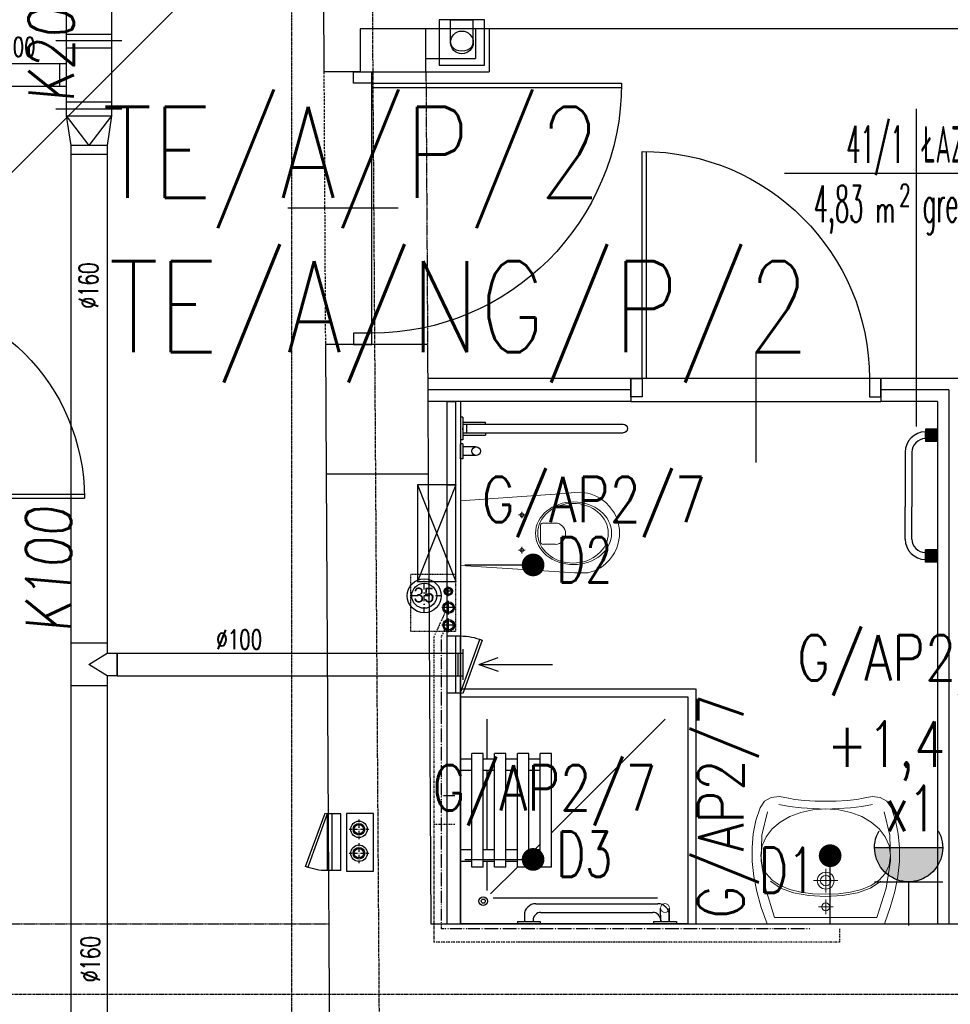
# Model space of a CAD drawing. Header units: inches. Extents: x -145354 to -97635, y 38777 to 78670.
# Tile 98 of 231: x -139134 to -138725, y 48982 to 49416. Entities that reach past the tile are written whole.
import ezdxf
from ezdxf.enums import TextEntityAlignment as Align

# ---------------------------------------------------------------- set-up
doc = ezdxf.new("R2010")
doc.units = ezdxf.units.IN
doc.header["$MEASUREMENT"] = 0
for name, pattern in [('00-inst$0$DASHDOT', [1, 0.5, -0.25, 0, -0.25]), ('CENTER', [2, 1.25, -0.25, 0.25, -0.25]), ('DASHDOT', [1, 0.5, -0.25, 0, -0.25]), ('DASHED', [0.75, 0.5, -0.25]), ('DASHED2', [0.375, 0.25, -0.125]), ('DIVIDE', [31.75, 12.7, -6.35, 0, -6.35, 0, -6.35])]:
    doc.linetypes.add(name, pattern=pattern)
doc.layers.get('0').update_dxf_attribs({"color": 101})
for name, color, linetype in [('Drz---drzwi', 5, 'Continuous'), ('E-OPIS_POM', 6, 'Continuous'), ('E35', 6, 'Continuous'), ('E50', 3, 'Continuous'), ('E90_kor', 6, 'Continuous'), ('Ins-kan', 54, 'Continuous'), ('Ins-went', 141, 'Continuous'), ('Ins-went-opis', 141, 'Continuous'), ('Ins-wod', 152, 'Continuous'), ('Mco-piony', 10, 'Continuous'), ('Mw-cr-rury', 160, 'DIVIDE'), ('Mw-wc-rury', 160, 'DASHDOT'), ('Mwk-odnośniki', 8, 'Continuous'), ('Os-osie glowne', 8, 'CENTER'), ('piony_K_nr', 240, 'Continuous'), ('Sc-cegla pelna', 32, 'Continuous'), ('Sc-gazobeton', 45, 'Continuous'), ('Sc-gk', 120, 'Continuous'), ('Sc-gk-hatch', 8, 'Continuous'), ('Sc-nad', 5, 'DASHED2'), ('Sc-nadproza kon', 5, 'DASHED2'), ('stelaż_wc', 64, 'Continuous'), ('Suf-widok', 8, 'Continuous'), ('W-otwor-strop', 126, 'Continuous'), ('Wyp-grzejniki', 56, 'Continuous'), ('Wyp-meble', 155, 'Continuous'), ('Wyp-sanitar', 131, 'Continuous')]:
    doc.layers.add(name, color=color, linetype=linetype)
doc.styles.add('KA wymiar', font='romans.shx', dxfattribs={"width": 0.6})
doc.styles.add('ROMANS', font='romans', dxfattribs={"width": 0.85})
doc.styles.add('tab-bud$0$ROMANS', font='romans', dxfattribs={"width": 0.7})
doc.styles.add('TYTUL2', font='ARIAL.TTF')
doc.linetypes.add('BATTING', pattern='A,0.0001,-0.1,[134,ltypeshp.shx,S=0.1,R=0,X=-0.1,Y=0],-0.2,[134,ltypeshp.shx,S=0.1,R=180,X=0.1,Y=0],-0.1', length=0.4001)

# ---------------------------------------------------------------- blocks, each defined once
blk = doc.blocks.new('pow')
for p, q in [((0, 0.5229), (0, -0.5229)), ((-1.0753, 0), (1.7797, 0))]:
    blk.add_line(p, q)
at = {"style": 'KA wymiar', "width": 0.6}
for s, height, p in [('2', 0.18, (-0.1392, -0.2698)), ('m', 0.21, (-0.3332, -0.401))]:
    blk.add_text(s, height=height, dxfattribs=at).set_placement(p)
at = {"style": 'KA wymiar'}
for tag, width, p in [('01', 0.7, (-0.1311, 0.0844)), ('000.00', 0.6, (-0.3636, -0.401))]:
    blk.add_attdef(tag, text='', height=0.3, dxfattribs=dict(at, width=width)).set_placement(p, align=Align.RIGHT)
blk.add_attdef('POMIESZCZENIE', (0.0709, 0.0844), '', height=0.3, dxfattribs=at)
at = {"style": 'KA wymiar', "width": 0.8}
blk.add_attdef('POSADZKA', (0.0709, -0.401), '', height=0.3, dxfattribs=at)
blk = doc.blocks.new('G1')
at = {"layer": 'E35'}
blk.add_hatch(color=256, dxfattribs=at).paths.add_polyline_path([(10, 22.85), (-10, 22.85, 1)])
for p, q in [((-10, 22.85), (10, 22.85)), ((10, 12.85), (-10, 12.85))]:
    blk.add_line(p, q, dxfattribs=at)
blk.add_arc((0, 22.85), 10, 150, 30, dxfattribs=at)
at = {"layer": 'E50'}
blk.add_line((0, 12.85), (0, 0), dxfattribs=at)
blk = doc.blocks.new('_0630_BRODZIK_NIEPELNOSPRAWNI')
for p, q in [((27.51, -5), (27.51, 0)), ((32.51, -5), (32.51, 0)), ((67.51, -5), (67.51, 0)), ((72.51, -5), (72.51, 0)), ((25.01, -10), (25.01, -5)), ((25.01, -5), (75.01, -5)), ((75.01, -10), (75.01, -5)), ((27.51, -11.56), (14.61, -11.56)), ((25.01, -10), (75.01, -10)), ((27.51, -15), (27.51, -10)), ((32.51, -15), (32.51, -10)), ((67.51, -11.56), (32.51, -11.56)), ((67.51, -15), (67.51, -10)), ((72.51, -15), (72.51, -10)), ((90.03, -11.56), (72.51, -11.56)), ((11.25, -86.65), (11.25, -14.3)), ((25.01, -25.01), (13.26, -13.26)), ((25.01, -20), (25.01, -15)), ((25.01, -15), (75.01, -15)), ((75.01, -20), (75.01, -15)), ((25.01, -20), (75.01, -20)), ((27.51, -25), (27.51, -20)), ((32.51, -25), (32.51, -20)), ((67.51, -25), (67.51, -20)), ((72.51, -25), (72.51, -20)), ((1.05, -25), (0.05, -25)), ((1.05, -25), (1.05, -35)), ((25.01, -30), (25.01, -25)), ((25.01, -25), (75.01, -25)), ((75.01, -30), (75.01, -25)), ((3.85, -28.1), (1.05, -28.1)), ((25.01, -30), (75.01, -30)), ((27.51, -35), (27.51, -30)), ((32.51, -35), (32.51, -30)), ((32.51, -35), (32.51, -30)), ((67.51, -35), (67.51, -30)), ((72.51, -35), (72.51, -30)), ((1.55, -31.9), (1.05, -31.9)), ((8.85, -33.1), (8.85, -86.9)), ((32.51, -32.51), (32.51, -32.5)), ((35, -35), (32.51, -32.51)), ((1.05, -35), (0.05, -35)), ((5.05, -35.4), (5.05, -84.6)), ((25.01, -40), (25.01, -35)), ((25.01, -35), (75.01, -35)), ((75.01, -40), (75.01, -35)), ((25.01, -40), (75.01, -40)), ((90.03, -90.03), (40, -40)), ((1.05, -85), (0.05, -85)), ((1.05, -85), (1.05, -95)), ((1.05, -88.1), (6.95, -88.08)), ((1.55, -88.1), (1.05, -88.1)), ((1.05, -91.9), (6.95, -91.93)), ((3.85, -91.9), (1.05, -91.9))]:
    blk.add_line(p, q)
blk.add_lwpolyline([(0, 0), (100, 0), (100, -100), (0, -100)], close=True)
at = {"linetype": 'DASHED', "ltscale": 0.5}
blk.add_lwpolyline([(103.5, 0), (103.5, -103.5), (0, -103.5)], dxfattribs=at)
for points in [[(100, 0), (103.5, 0)], [(1.05, -95), (0.05, -95)], [(0, -100), (0, -103.5)]]:
    blk.add_lwpolyline(points)
at = {"const_width": 0.35}
blk.add_lwpolyline([(6.95, -88.08, 1), (6.95, -91.93, 1)], format="xyb", close=True, dxfattribs=at)
for radius in [1.9, 0.901]:
    blk.add_circle((10, -10), radius)
for centre, radius, start, end in [((3.85, -33.1), 5, 0, 90), ((1.55, -35.4), 3.5, 0, 90), ((1.55, -84.6), 3.5, 270, 0), ((3.85, -86.9), 5, 270, 0)]:
    blk.add_arc(centre, radius, start, end)
blk = doc.blocks.new('_0630_UMYWALKA_NIEPEŁNOSPRAWNY')
at = {"lineweight": 0}
for points in [[(0, -54.01), (4.6, -54.04), (9.42, -54.29), (13.64, -54.72), (16.46, -55.28), (20.4, -56.01), (23.99, -55.58), (26.93, -53.97), (28.88, -51.12), (30.72, -45.51), (31.92, -39.69), (32.47, -33.64), (32.39, -27.38), (31.68, -20.89), (30.35, -14.17), (28.39, -7.2), (25.81, 0), (0, 0), (-25.81, 0), (-28.39, -7.2), (-30.35, -14.17), (-31.68, -20.89), (-32.39, -27.38), (-32.47, -33.64), (-31.92, -39.69), (-30.72, -45.51), (-28.88, -51.12), (-26.93, -53.97), (-23.99, -55.58), (-20.4, -56.01), (-16.46, -55.28), (-13.64, -54.72), (-9.42, -54.29), (-4.6, -54.04), (0, -54.01)], [(0, -5.72), (0.68, -5.86), (1.24, -6.24), (1.61, -6.8), (1.75, -7.48), (1.61, -8.16), (1.24, -8.71), (0.68, -9.09), (0, -9.23), (-0.68, -9.09), (-1.24, -8.71), (-1.61, -8.16), (-1.75, -7.48), (-1.61, -6.8), (-1.24, -6.24), (-0.68, -5.86), (0, -5.72)], [(0, -15.26), (1.46, -15.56), (2.65, -16.36), (3.46, -17.56), (3.75, -19.01), (3.46, -20.47), (2.65, -21.66), (1.46, -22.47), (0, -22.76), (-1.46, -22.47), (-2.65, -21.66), (-3.46, -20.47), (-3.75, -19.01), (-3.46, -17.56), (-2.65, -16.36), (-1.46, -15.56), (0, -15.26)], [(0, -16.71), (0.89, -16.89), (1.63, -17.39), (2.12, -18.12), (2.3, -19.01), (2.12, -19.91), (1.63, -20.64), (0.89, -21.13), (0, -21.31), (-0.89, -21.13), (-1.63, -20.64), (-2.12, -19.91), (-2.3, -19.01), (-2.12, -18.12), (-1.63, -17.39), (-0.89, -16.89), (0, -16.71)]]:
    blk.add_lwpolyline(points, close=True, dxfattribs=at)
for points in [[(25.67, -49.28), (28.14, -38.98), (28.45, -27.74), (26.59, -15.65), (22.51, -2.8), (0, -2.8), (-22.51, -2.8), (-26.59, -15.65), (-28.45, -27.74), (-28.14, -38.98), (-25.67, -49.28)], [(0, -10.73), (0, -4.22)], [(-3.25, -7.48), (3.25, -7.48)], [(-24.26, -18.74), (-19.75, -15.71), (-14.01, -13.63), (-7.31, -12.42), (0.07, -12.04), (7.44, -12.42), (14.14, -13.63), (19.88, -15.71), (24.39, -18.74)], [(-28.45, -30.14), (-27.86, -25.83), (-26.17, -22.22), (-23.51, -19.26), (-20, -16.92), (-15.76, -15.17), (-10.92, -13.96), (-5.6, -13.26), (0.07, -13.04), (5.74, -13.26), (11.05, -13.96), (15.89, -15.17), (20.13, -16.92), (23.64, -19.26), (26.3, -22.22), (27.99, -25.83), (28.58, -30.14)], [(0, -24.26), (0, -13.76)], [(5.34, -19.01), (-5.34, -19.01)], [(-28.45, -30.14), (-27.86, -34.42), (-26.18, -38.33), (-23.53, -41.81), (-20.04, -44.79), (-15.81, -47.22), (-10.99, -49.04), (-5.68, -50.17), (-0.02, -50.56), (5.66, -50.17), (10.98, -49.04), (15.83, -47.22), (20.09, -44.79), (23.61, -41.81), (26.29, -38.33), (27.99, -34.42), (28.58, -30.14)], [(20.64, -52.51), (15.94, -51.63), (10.86, -51.08), (5.51, -50.74), (0.02, -50.52), (-5.48, -50.74), (-10.83, -51.08), (-15.91, -51.63), (-20.61, -52.51)]]:
    blk.add_lwpolyline(points, dxfattribs=at)
at = {"lineweight": 0, "const_width": 0.282}
for points in [[(-0.13, -20.35), (-0.13, -20.35)], [(-0.07, -21.39), (-0.07, -21.39)]]:
    blk.add_lwpolyline(points, dxfattribs=at)
blk = doc.blocks.new('_0630_WC_NIEPEŁNOSPRAWNY')
at = {"lineweight": 0}
for p, q in [((-14.26, 0), (-17.49, -45.7)), ((-14.26, 0), (14.26, 0)), ((14.26, 0), (17.15, -45.7)), ((-8.01, -26.98), (-8.01, -25.54)), ((7.49, -26.98), (7.49, -25.54)), ((-8.01, -26.98), (-9.42, -26.98)), ((-8.01, -26.98), (-6.53, -26.98)), ((-8.01, -26.98), (-8.01, -28.41)), ((7.49, -26.98), (6.08, -26.98)), ((7.49, -26.98), (8.97, -26.98)), ((7.49, -26.98), (7.49, -28.41)), ((-4.44, -36.51), (-4.44, -41.77)), ((-3.5, -35.21), (4, -35.21)), ((4.94, -36.51), (4.94, -41.77)), ((-17.49, -45.7), (-17.82, -50.14)), ((17.15, -45.7), (17.52, -50.14)), ((-17.82, -50.14), (-17.77, -54.69)), ((17.52, -50.14), (17.47, -54.69)), ((-17.77, -54.69), (-17.51, -56.08)), ((-17.51, -56.08), (-17.12, -57.53)), ((17.51, -56.08), (17.12, -57.53)), ((17.47, -54.69), (17.51, -56.08)), ((-17.12, -57.53), (-16.6, -58.93)), ((-16.6, -58.93), (-15.97, -60.29)), ((-15.97, -60.29), (-15.22, -61.59)), ((15.97, -60.29), (15.22, -61.59)), ((16.6, -58.93), (15.97, -60.29)), ((17.12, -57.53), (16.6, -58.93)), ((-15.22, -61.59), (-14.37, -62.83)), ((-14.37, -62.83), (-13.41, -63.99)), ((-13.41, -63.99), (-11.77, -65.6)), ((13.41, -63.99), (11.77, -65.6)), ((14.37, -62.83), (13.41, -63.99)), ((15.22, -61.59), (14.37, -62.83)), ((-11.77, -65.6), (-10, -66.94)), ((-10, -66.94), (-8.71, -67.72)), ((-8.71, -67.72), (-6.54, -68.77)), ((-6.54, -68.77), (-5.07, -69.25)), ((-5.07, -69.25), (-3.02, -69.72)), ((5.07, -69.25), (3.02, -69.72)), ((6.54, -68.77), (5.07, -69.25)), ((8.71, -67.72), (6.54, -68.77)), ((10, -66.94), (8.71, -67.72)), ((11.77, -65.6), (10, -66.94)), ((-3.02, -69.72), (-1.52, -69.92)), ((-1.52, -69.92), (0, -70)), ((1.52, -69.92), (0, -70)), ((3.02, -69.72), (1.52, -69.92))]:
    blk.add_line(p, q, dxfattribs=at)
for centre, radius, start, end in [((-3.24, -36.39), 1.2, 102.2339, 185.8899), ((3.75, -36.39), 1.2, 354.1101, 77.7661), ((0.25, -41.54), 4.7, 182.8022, 357.1978)]:
    blk.add_arc(centre, radius, start, end, dxfattribs=at)
for centre in [(-8.01, -26.98), (7.49, -26.98)]:
    blk.add_ellipse(centre, major_axis=(0.599, 0.599), ratio=1, start_param=5.497787, end_param=11.780972, dxfattribs=at)
for centre, major_axis, ratio in [((0.05, -49.75), (0, -16.75), 0.823529), ((0.05, -49.5), (0, -15.54), 0.845174)]:
    blk.add_ellipse(centre, major_axis=major_axis, ratio=ratio, dxfattribs=at)
blk = doc.blocks.new('_0630_BARIERKA_NIEPEŁNOSPRAWNY')
for p, q in [((0, 13.3), (0, 6.7)), ((1, 13.3), (0, 13.3)), ((1, 6.7), (1, 13.3)), ((1, 8.07), (1, 11.87)), ((6.9, 11.87), (1, 11.87)), ((1, 6.7), (0, 6.7)), ((0, -5), (0, 5)), ((6.9, 8.07), (1, 8.07)), ((1, -5), (1, 5)), ((1, 2.9), (11, 2.9)), ((1, 1.91), (71.63, 1.91)), ((1, 0.6), (1, -0.4)), ((2.74, 1.9), (2.74, -1.9)), ((11, 1.9), (11, 2.9)), ((1, -1.89), (71.63, -1.89)), ((1, -1.9), (11, -1.9)), ((1, -2.9), (11, -2.9)), ((11, -1.9), (11, -2.9))]:
    blk.add_line(p, q)
for points in [[(1, 5), (0, 5)], [(1, -5), (0, -5)]]:
    blk.add_lwpolyline(points)
for centre, start, end in [((6.9, 9.97), 90, 270), ((6.9, 9.97), 90, 270), ((6.9, 9.97), 270, 90), ((71.63, 0.01), 270, 90)]:
    blk.add_arc(centre, 1.9, start, end)
blk = doc.blocks.new('_GJKHGJ')
at = {"ltscale": 25}
for p, q in [((-8, -5), (-8, 0)), ((-8, 0), (-8, -5)), ((0, 0), (-8, 0)), ((0, -5), (0, 0)), ((0, -5), (0, 0)), ((-8, -115), (-8, -5)), ((-8, -5), (0, -5)), ((-19.7, -60), (28.9, -60)), ((-8, -115), (0, -115)), ((-8, -120), (-8, -115)), ((0, -115), (0, -120)), ((0, -115), (0, -120)), ((0, -120), (-8, -120))]:
    blk.add_line(p, q, dxfattribs=at)
at = {"ltscale": 7}
for p, q in [((-8, -5), (-118, -5)), ((-8, -6.8), (-117.99, -6.8))]:
    blk.add_line(p, q, dxfattribs=at)
blk.add_arc((-8, -5), 110, 180, 270)
blk = doc.blocks.new('_0630_DRZWI_100')
at = {"ltscale": 25}
for p, q in [((-4, -5), (-4, 0)), ((-4, 0), (-4, -5)), ((4, 0), (-4, 0)), ((4, -5), (4, 0)), ((4, -5), (4, 0)), ((-4, -105), (-4, -5)), ((-4, -5), (4, -5)), ((-15.7, -55), (32.9, -55)), ((-4, -105), (4, -105)), ((-4, -110), (-4, -105)), ((4, -105), (4, -110)), ((4, -105), (4, -110)), ((4, -110), (-4, -110))]:
    blk.add_line(p, q, dxfattribs=at)
at = {"ltscale": 7}
for p, q in [((-4, -5), (-104, -5)), ((-4, -6.8), (-103.98, -6.8))]:
    blk.add_line(p, q, dxfattribs=at)
blk.add_arc((-4, -5), 100, 180, 270)
blk = doc.blocks.new('_gslkflhklgj')
at = {"linetype": '00-inst$0$DASHDOT', "ltscale": 5}
for p, q in [((0, -7.5), (0, 7.5)), ((7.5, 0), (-7.5, 0))]:
    blk.add_line(p, q, dxfattribs=at)
for radius in [7.5, 5.5]:
    blk.add_circle((0, 0), radius)
blk = doc.blocks.new('g-1')
at = {"layer": 'Wyp-grzejniki', "ltscale": 10}
h = blk.add_hatch(color=256, dxfattribs=at)
h.paths.add_polyline_path([(0.04, 0), (-5.36, 0), (-5.36, -5.4), (0.04, -5.4)])
edge = h.paths.add_edge_path(flags=16)
edge.add_line((-5.36, -4.2), (-5.36, -1.2))
blk.add_hatch(color=256, dxfattribs=at).paths.add_polyline_path([(-0.02, -58.59), (-0.02, -53.19), (-5.42, -53.19), (-5.42, -58.59)])
at = {"layer": 'Wyp-grzejniki'}
for p, q in [((-5.4, 0), (-5.4, -5.4)), ((0, 0), (-5.4, 0)), ((0, 0), (0, -5.4)), ((-5.4, -4.2), (-5.4, -1.2)), ((-5.4, -1.2), (-5.4, -4.2)), ((0, -5.4), (-5.4, -5.4)), ((-14.31, -10.2, 0), (-14.31, -34.29, 0)), ((-11.31, -10.2, 0), (-11.31, -34.29, 0)), ((-14.31, -48.39, 0), (-14.31, -34.29, 0)), ((-11.31, -48.39, 0), (-11.31, -34.29, 0)), ((0, -53.19), (-5.4, -53.19)), ((-5.4, -58.59), (-5.4, -53.19)), ((-5.4, -57.39), (-5.4, -54.39)), ((0, -58.59), (0, -53.19)), ((0, -58.59), (-5.4, -58.59))]:
    blk.add_line(p, q, dxfattribs=at)
for centre, radius, start, end in [((-5.31, -10.2, 0), 9, 90.5974, 180), ((-5.31, -10.2, 0), 6, 90.8961, 180), ((-5.31, -48.39, 0), 9, 180, 269.4026), ((-5.31, -48.39, 0), 6, 180, 269.1039)]:
    blk.add_arc(centre, radius, start, end, dxfattribs=at)
blk = doc.blocks.new('pco')
at = {"layer": 'Mco-piony', "color": 9, "linetype": 'DASHDOT', "ltscale": 3}
for p, q in [((-2604.83, -19.79), (-2604.83, -8.89)), ((-2599.38, -14.34), (-2610.28, -14.34))]:
    blk.add_line(p, q, dxfattribs=at)
at = {"layer": 'Mco-piony', "color": 9}
blk.add_circle((-2604.83, -14.34), 4.53, dxfattribs=at)
at = {"layer": 'Mco-piony'}
blk.add_circle((-2604.83, -14.34), 3.2, dxfattribs=at)
at = {"layer": 'Mco-piony', "color": 8}
blk.add_circle((-2604.83, -14.34), 2.6, dxfattribs=at)
blk = doc.blocks.new('rewizja')
at = {"layer": 'Wyp-meble'}
for p, q in [((-25, 6), (-25, 0)), ((-25, 6), (0, 6)), ((0, 6), (0, 0)), ((-25, 4), (-25, 2)), ((0, 2), (-25, 2)), ((0, 0), (-25, 0))]:
    blk.add_line(p, q, dxfattribs=at)
blk.add_lwpolyline([(-23.15, -9.49), (0.34, -0.94), (0, 0), (-23.49, -8.55)], close=True, dxfattribs=at)
blk.add_arc((0, 0), 25, 180, 202.2924, dxfattribs=at)
blk = doc.blocks.new('pion_woda')
at = {"layer": 'Ins-wod'}
for p, q in [((3, 0), (-3, 0)), ((0, 3), (0, -3))]:
    blk.add_line(p, q, dxfattribs=at)
for centre, radius in [((0, 0.02), 2.55), ((0, 0), 2)]:
    blk.add_circle(centre, radius, dxfattribs=at)
blk = doc.blocks.new('pion_mały')
at = {"layer": 'Ins-wod'}
for p, q in [((0, 2.08), (0, -2.12)), ((2.1, -0.02), (-2.1, -0.02))]:
    blk.add_line(p, q, dxfattribs=at)
for centre, radius in [((0, 0), 1.79), ((0, -0.02), 1.4)]:
    blk.add_circle(centre, radius, dxfattribs=at)
blk = doc.blocks.new('WW_piony')
for name, p in [('pion_mały', (0, 0)), ('pion_woda', (7.18, 0.12)), ('pion_woda', (14.93, 0.15))]:
    blk.add_blockref(name, p)
blk = doc.blocks.new('0630_STRZAŁKA')
at = {"ltscale": 0.5}
for points in [[(0, 0), (-3.03, -8.56)], [(0, 0), (0, -32.43)], [(0, 0), (3.03, -8.56)]]:
    blk.add_lwpolyline(points, dxfattribs=at)
blk = doc.blocks.new('_0630_DRZWI_90')
at = {"ltscale": 7}
for p, q in [((5, 8), (5, 98)), ((6.8, 8), (6.8, 97.98))]:
    blk.add_line(p, q, dxfattribs=at)
at = {"ltscale": 25}
for p, q in [((50, 19.7), (50, -28.9)), ((5, 8), (0, 8)), ((0, 8), (5, 8)), ((0, 0), (0, 8)), ((95, 8), (5, 8)), ((5, 8), (5, 0)), ((95, 8), (95, 0)), ((100, 8), (95, 8)), ((100, 0), (100, 8)), ((5, 0), (0, 0)), ((5, 0), (0, 0)), ((95, 0), (100, 0)), ((95, 0), (100, 0))]:
    blk.add_line(p, q, dxfattribs=at)
at = {"ltscale": 7}
blk.add_arc((5, 8), 90, 0, 90, dxfattribs=at)

msp = doc.modelspace()

# ---------------------------------------------------------------- linework, layer by layer
at = {"layer": 'E-OPIS_POM'}
msp.add_line((-138739.53, 49324.7), (-138739.53, 49236.58), dxfattribs=at)
at = {"layer": 'E35'}
for p, q in [((-138273.52, 50212.68), (-139265.21, 49220.99)), ((-138938.2, 49175.68), (-138908.2, 49175.68)), ((-138938.2, 49046.04), (-138908.2, 49046.04)), ((-138777.44, 49017.69), (-138777.44, 49047.69))]:
    msp.add_line(p, q, dxfattribs=at)
at = {"layer": 'E35', "const_width": 5}
for points in [[(-138908.2, 49178.18, -1), (-138908.2, 49173.18, -1)], [(-138777.44, 49050.19, 1), (-138777.44, 49045.19, 1)], [(-138908.2, 49048.54, -1), (-138908.2, 49043.54, -1)]]:
    msp.add_lwpolyline(points, format="xyb", close=True, dxfattribs=at)
at = {"layer": 'Ins-went'}
for p, q in [((-139113.73, 49423.46), (-139113.73, 49406.35)), ((-139093.73, 49423.46), (-139093.73, 49406.35)), ((-138944.55, 49415.7), (-138934.55, 49415.7)), ((-138944.55, 49405.7), (-138944.55, 49415.7)), ((-138934.55, 49405.7), (-138934.55, 49415.7)), ((-139113.73, 49409.35), (-139093.73, 49409.35)), ((-139089.23, 49406.35), (-139118.23, 49406.35)), ((-139113.73, 49406.35), (-139113.73, 49376.35)), ((-139113.73, 49403.35), (-139093.73, 49403.35)), ((-139093.73, 49406.35), (-139093.73, 49376.35)), ((-139113.73, 49396.32), (-139207.76, 49396.32)), ((-139116.73, 49396.32), (-139116.73, 49386.32)), ((-139113.73, 49386.32), (-139207.76, 49386.32)), ((-139093.73, 49379.35), (-139113.73, 49379.35)), ((-139089.23, 49376.35), (-139118.23, 49376.35)), ((-139113.73, 49376.35), (-139113.73, 49373.35)), ((-139113.73, 49373.35), (-139093.73, 49373.35)), ((-139113.73, 49373.35), (-139111.73, 49360.35)), ((-139113.73, 49373.35), (-139103.73, 49360.35)), ((-139093.73, 49373.35), (-139103.73, 49360.35)), ((-139093.73, 49373.35), (-139095.73, 49360.35)), ((-139093.73, 49376.35), (-139093.73, 49373.35)), ((-139111.73, 49360.35), (-139111.73, 49356.35)), ((-139095.73, 49360.35), (-139111.73, 49360.35)), ((-139095.73, 49360.35), (-139095.73, 49356.35)), ((-139095.73, 49356.35), (-139111.73, 49356.35)), ((-139111.73, 49356.28), (-139111.73, 49141.36)), ((-139095.73, 49356.28), (-139095.73, 49141.36)), ((-139111.73, 49141.4), (-139095.73, 49141.4)), ((-139111.73, 49141.4), (-139111.73, 49122.4)), ((-139095.73, 49141.4), (-139095.73, 49136.9)), ((-139103.73, 49131.9), (-139095.73, 49136.9)), ((-139095.73, 49136.9), (-139091.23, 49136.9)), ((-139091.23, 49136.9), (-139091.23, 49126.9)), ((-139091.23, 49126.9), (-139091.23, 49136.9)), ((-139091.23, 49136.9), (-138940.14, 49136.9)), ((-138941.14, 49126.9), (-138941.14, 49136.9)), ((-138941.14, 49136.9), (-138939.14, 49136.9)), ((-138939.14, 49138.65), (-138939.14, 49125.15)), ((-139095.73, 49126.9), (-139103.73, 49131.9)), ((-139091.23, 49126.9), (-139095.73, 49126.9)), ((-139095.73, 49126.9), (-139095.73, 49122.4)), ((-139091.23, 49126.9), (-138940.14, 49126.9)), ((-138941.14, 49126.9), (-138939.14, 49126.9)), ((-139095.73, 49122.4), (-139111.73, 49122.4)), ((-139111.73, 49122.4), (-139111.73, 48835.38)), ((-139095.73, 49122.4), (-139095.73, 48835.38))]:
    msp.add_line(p, q, dxfattribs=at)
msp.add_circle((-138939.55, 49405.7), 5, dxfattribs=at)
msp.add_ellipse((-138939.55, 49405.7), major_axis=(-5, 0), ratio=0.75, start_param=0, end_param=3.141593, dxfattribs=at)
at = {"layer": 'Mw-cr-rury', "ltscale": 0.03}
for p, q in [((-138946.89, 49147.84), (-138948.62, 49144.08)), ((-138948.62, 49144.08), (-138948.62, 49015.49)), ((-138942.71, 49074), (-138948.62, 49074)), ((-138786.36, 49015.49), (-138948.62, 49015.49))]:
    msp.add_line(p, q, dxfattribs=at)
at = {"layer": 'Mw-wc-rury'}
for p, q in [((-138946.71, 49155.36), (-138951.84, 49144.08)), ((-138951.84, 49143.93), (-138951.84, 49009.57)), ((-138942.72, 49061.38), (-138951.84, 49061.38)), ((-138773.27, 49015.49), (-138773.27, 49009.57)), ((-138773.27, 49009.57), (-138951.84, 49009.57))]:
    msp.add_line(p, q, dxfattribs=at)
at = {"layer": 'Mwk-odnośniki', "linetype": 'Continuous'}
msp.add_lwpolyline([(-138990.36, 49040.87), (-138978.38, 49040.87), (-138978.38, 49066.32), (-138990.36, 49066.32)], close=True, dxfattribs=at)
at = {"layer": 'Os-osie glowne'}
msp.add_line((-138968.62, 47893.27), (-138995.96, 51985.69), dxfattribs=at)
msp.add_line((-138968.62, 47893.27), (-138995.96, 51985.69), dxfattribs=at)
msp.add_lwpolyline([(-143318.47, 48986.7), (-138010.88, 48986.7)], dxfattribs=at)
at = {"layer": 'Sc-cegla pelna'}
for p, q in [((-139001.58, 49630.69), (-139000.29, 49392.69)), ((-138461.37, 49411.69), (-138984.38, 49411.69)), ((-138984.38, 49411.69), (-138984.28, 49392.69)), ((-138984.28, 49392.69), (-139000.29, 49392.69)), ((-138954.32, 49215.69), (-138999.32, 49215.69)), ((-138953.2, 49017.69), (-138459.19, 49017.69))]:
    msp.add_line(p, q, dxfattribs=at)
for points in [[(-138999.32, 49215.69), (-138997.88, 48959.69)], [(-138954.32, 49215.69), (-138953.93, 49146.89)], [(-138953.93, 49146.89), (-138953.93, 49146.5)], [(-138953.93, 49146.5), (-138953.2, 49017.69)]]:
    msp.add_lwpolyline(points, dxfattribs=at)
at = {"layer": 'Sc-gazobeton'}
for p, q in [((-138955.37, 49392.69), (-138955.37, 49411.69)), ((-138984.28, 49392.69), (-138955.37, 49392.69)), ((-138954.65, 49272.69), (-138999.63, 49272.69)), ((-138999.63, 49272.69), (-138999.32, 49215.69)), ((-138954.65, 49272.69), (-138954.51, 49247.69)), ((-138954.51, 49247.69), (-138954.32, 49215.69))]:
    msp.add_line(p, q, dxfattribs=at)
at = {"layer": 'Sc-gk'}
for p, q in [((-138933.55, 49411.69), (-138933.55, 49398.69)), ((-138927.55, 49411.69), (-138927.55, 49392.69)), ((-138955.37, 49398.69), (-138933.55, 49398.69)), ((-138955.37, 49392.69), (-138927.55, 49392.69)), ((-138865.14, 49257.69), (-138954.57, 49257.69)), ((-138865.14, 49257.69), (-138865.14, 49247.69)), ((-138720.14, 49257.69), (-138755.14, 49257.69)), ((-138755.14, 49257.69), (-138755.14, 49247.69)), ((-138865.14, 49247.69), (-138954.51, 49247.69)), ((-138946.14, 49247.69), (-138946.14, 49017.69)), ((-138940.14, 49247.69), (-138940.14, 49017.69)), ((-138730.14, 49247.69), (-138755.14, 49247.69)), ((-138730.14, 49247.69), (-138730.14, 49017.69))]:
    msp.add_line(p, q, dxfattribs=at)
at = {"layer": 'Sc-gk-hatch', "linetype": 'BATTING', "ltscale": 0.22}
for p, q in [((-138865.14, 49252.69), (-138954.51, 49252.69)), ((-138725.14, 49252.69), (-138755.14, 49252.69)), ((-138725.14, 49252.69), (-138725.14, 49017.69))]:
    msp.add_line(p, q, dxfattribs=at)
at = {"layer": 'Sc-nad'}
msp.add_line((-138865.14, 49247.69), (-138755.14, 49247.69), dxfattribs=at)
at = {"layer": 'Sc-nad', "ltscale": 4}
msp.add_lwpolyline([(-139000.29, 49392.69), (-138999.63, 49272.69)], dxfattribs=at)
at = {"layer": 'Sc-nadproza kon', "linetype": 'DASHDOT', "ltscale": 0.5}
msp.add_line((-139194.13, 49017.69), (-138998.21, 49017.69), dxfattribs=at)
msp.add_lwpolyline([(-138955.37, 49392.69), (-138954.65, 49272.69)], dxfattribs=at)
at = {"layer": 'stelaż_wc', "ltscale": 5}
for p, q in [((-138942.14, 49210.94), (-138959.14, 49168.44)), ((-138959.14, 49210.94), (-138942.14, 49168.44))]:
    msp.add_line(p, q, dxfattribs=at)
for points in [[(-138942.14, 49210.94), (-138942.14, 49247.44), (-138946.14, 49247.44), (-138946.14, 49210.94)], [(-138942.14, 49168.44), (-138942.14, 49210.94), (-138959.14, 49210.94), (-138959.14, 49168.44)]]:
    msp.add_lwpolyline(points, close=True, dxfattribs=at)
at = {"layer": 'Suf-widok', "linetype": 'DIVIDE', "ltscale": 0.02}
msp.add_line((-139014.34, 48559.66), (-139014.34, 51031.7), dxfattribs=at)
at = {"layer": 'W-otwor-strop', "linetype": 'Continuous'}
msp.add_lwpolyline([(-138949.55, 49395.7), (-138929.55, 49395.7), (-138929.55, 49415.7), (-138949.55, 49415.7)], close=True, dxfattribs=at)
at = {"layer": 'W-otwor-strop', "linetype": 'DASHED2', "ltscale": 0.3}
msp.add_lwpolyline([(-138942.14, 49171.5), (-138962.14, 49171.5), (-138962.14, 49146.5), (-138942.14, 49146.5)], close=True, dxfattribs=at)

# ---------------------------------------------------------------- block references
at = {"rotation": 270}
msp.add_blockref('WW_piony', (-138945.52, 49164.06), dxfattribs=at)
at = {"xscale": -1}
for p, rotation in [((-138940.14, 49119.4), 90), ((-138998.86, 49066.1), 270)]:
    msp.add_blockref('rewizja', p, dxfattribs=dict(at, rotation=rotation))
at = {"layer": 'Drz---drzwi', "xscale": -1}
msp.add_blockref('_GJKHGJ', (-138987.25, 49392.69), dxfattribs=at)
for name, p, rotation in [('_0630_DRZWI_100', (-138865.14, 49253.69), 90), ('_0630_DRZWI_90', (-139203.71, 49200.1), 270)]:
    msp.add_blockref(name, p, dxfattribs=dict(at, rotation=rotation))
at = {"layer": 'E-OPIS_POM'}
ref = msp.add_blockref('pow', (-138739.53, 49348.15), dxfattribs=dict(at, xscale=54, yscale=54, zscale=54))
ref.add_attrib('000.00', '4,83', dxfattribs={"layer": '0', "height": 16.2, "style": 'KA wymiar', "width": 0.448374}).set_placement((-138762.85, 49326.5), align=Align.RIGHT)
ref.add_attrib('01', '41/1', dxfattribs={"layer": '0', "height": 16.2, "style": 'KA wymiar', "width": 0.448374}).set_placement((-138744.82, 49352.71), align=Align.RIGHT)
ref.add_attrib('POMIESZCZENIE', 'ŁAZIENKA', (-138736.66, 49352.71), dxfattribs={"layer": '0', "height": 16.2, "style": 'KA wymiar', "width": 0.448374})
ref.add_attrib('POSADZKA', 'gres  P25A', (-138736.66, 49326.5), dxfattribs={"layer": '0', "height": 16.2, "style": 'KA wymiar', "width": 0.448374})
at = {"layer": 'E35', "xscale": -1.5, "yscale": 1.5, "zscale": 1.5}
msp.add_blockref('G1', (-138742.9, 49016.92), dxfattribs=at)
at = {"layer": 'Ins-kan', "color": 1}
msp.add_blockref('_gslkflhklgj', (-138956.12, 49162.1), dxfattribs=at)
at = {"layer": 'Ins-went-opis', "rotation": 90}
msp.add_blockref('0630_STRZAŁKA', (-138932.14, 49131.9), dxfattribs=at)
at = {"layer": 'Mco-piony', "xscale": 0.799999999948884, "yscale": 0.8000000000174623, "zscale": 0.8, "rotation": 180.001351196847}
for p in [(-141068.72, 49047.78, 0), (-141068.72, 49037.25, 0)]:
    msp.add_blockref('pco', p, dxfattribs=at)
at = {"layer": 'Wyp-grzejniki'}
msp.add_blockref('g-1', (-138730.14, 49235.48), dxfattribs=at)
at = {"layer": 'Wyp-sanitar', "xscale": -1}
for name, p, rotation in [('_0630_BARIERKA_NIEPEŁNOSPRAWNY', (-138940.15, 49235.7), 180), ('_0630_WC_NIEPEŁNOSPRAWNY', (-138940.14, 49189.69), 90)]:
    msp.add_blockref(name, p, dxfattribs=dict(at, rotation=rotation))
at = {"layer": 'Wyp-sanitar'}
for name, p, rotation in [('_0630_BRODZIK_NIEPELNOSPRAWNI', (-138940.14, 49017.69), 90), ('_0630_UMYWALKA_NIEPEŁNOSPRAWNY', (-138779.37, 49017.69), 180)]:
    msp.add_blockref(name, p, dxfattribs=dict(at, rotation=rotation))

# ---------------------------------------------------------------- texts
at = {"layer": 'E35', "style": 'ROMANS'}
for s, width, p in [('G/AP2/7', 0.8, (-138881.41, 49203.1)), ('D2', 0.7, (-138885.59, 49177.96)), ('G/AP2/1', 0.8, (-138742.55, 49133.4)), ('+1,4', 0.8, (-138752.77, 49093.77)), ('G/AP2/7', 0.8, (-138903.18, 49076.18)), ('x1', 0.7, (-138741.97, 49068.48)), ('D3', 0.7, (-138885.59, 49048.32)), ('D1', 0.7, (-138796.4, 49041.27))]:
    msp.add_text(s, height=20, dxfattribs=dict(at, width=width)).set_placement(p, align=Align.MIDDLE)
at = {"layer": 'E35', "style": 'ROMANS', "width": 0.8}
msp.add_text('G/AP2/7', height=20, rotation=90, dxfattribs=at).set_placement((-138824.09, 49069.44), align=Align.MIDDLE)
at = {"layer": 'E50', "style": 'ROMANS', "width": 0.8}
for s, p in [('TE/A/P/2', (-139097.73, 49337.33)), ('TE/A/NG/P/2', (-139095.04, 49269.33))]:
    msp.add_text(s, height=40, dxfattribs=at).set_placement(p)
at = {"layer": 'E90_kor', "ltscale": 15, "style": 'ROMANS', "oblique": 5, "width": 0.8}
for s, p in [('K200', (-139110.36, 49379.11)), ('K100', (-139111.47, 49145.88))]:
    msp.add_text(s, height=20, rotation=90, dxfattribs=at).set_placement(p)
at = {"layer": 'Ins-went', "style": 'tab-bud$0$ROMANS', "width": 0.7}
for p in [(-139147.4, 49399.48), (-139047.67, 49138.66)]:
    msp.add_text('%%c100', height=8.424, dxfattribs=at).set_placement(p)
for p in [(-139099.72, 49288.57, 0), (-139098.88, 48992.07, 0)]:
    msp.add_text('%%c160', height=8.424, rotation=90, dxfattribs=at).set_placement(p)
at = {"layer": 'piony_K_nr', "style": 'TYTUL2', "width": 0.9}
msp.add_text('35', height=6.5, dxfattribs=at).set_placement((-138960.78, 49159.19, -76.7))

doc.saveas('drawing.dxf')
